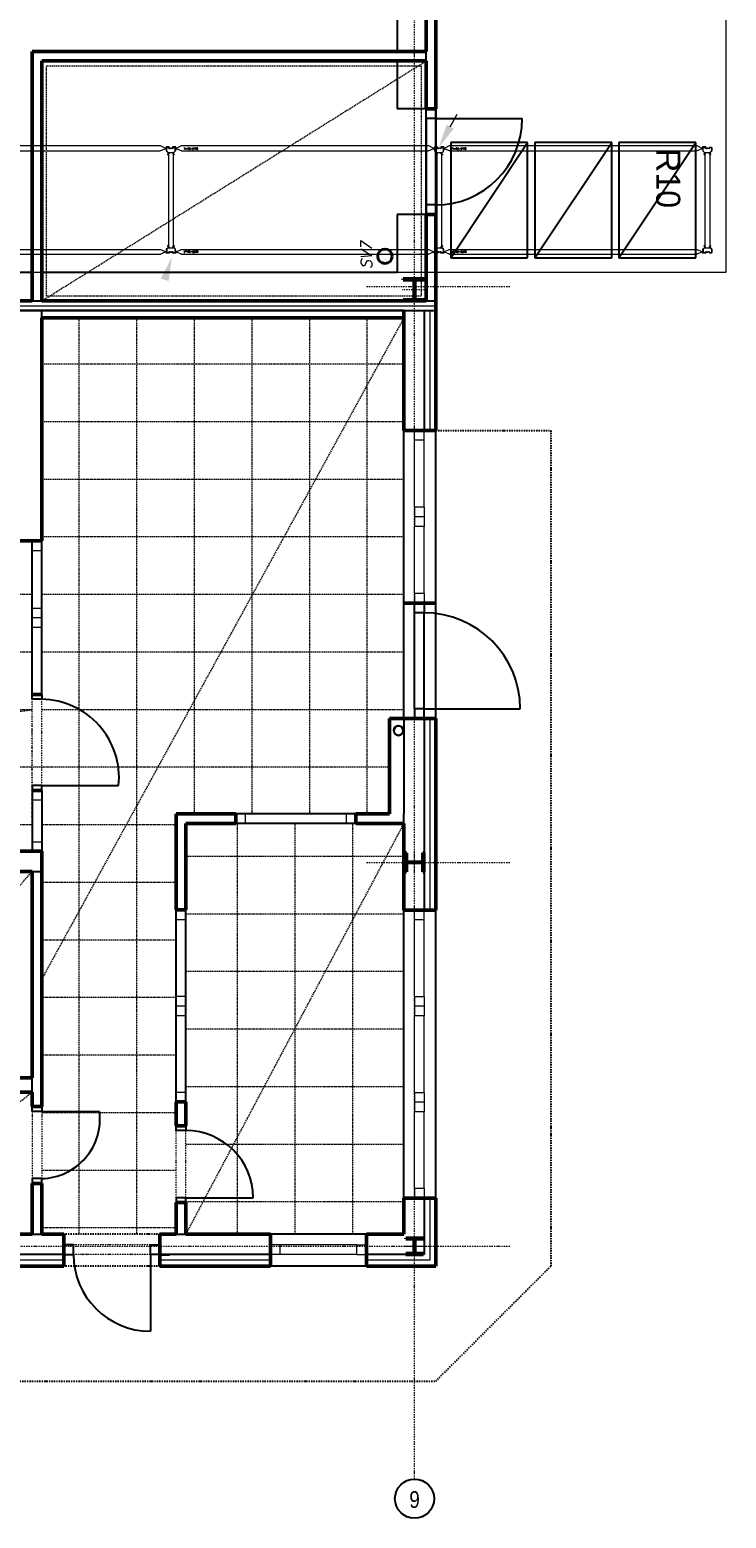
# Model space of a CAD drawing. Header units: millimetres. Extents: x -52574 to 8124, y -11597 to 32980.
# Tile 6 of 7: x 875 to 8124, y -11384 to 4125. Entities that reach past the tile are written whole.
import ezdxf
from ezdxf.enums import TextEntityAlignment as Align

# ---------------------------------------------------------------- set-up
doc = ezdxf.new("R2010")
doc.units = ezdxf.units.MM
for name, pattern in [('DASHDOT', [25.4, 12.7, -6.35, 0, -6.35]), ('DASHED', [19.05, 12.7, -6.35]), ('DGN Style 2', [56.260671, 33.756403, -22.504268]), ('DIVIDE', [31.75, 12.7, -6.35, 0, -6.35, 0, -6.35]), ('DOT', [6.35, 0, -6.35]), ('SPOJITÁ', [0])]:
    doc.linetypes.add(name, pattern=pattern)
for name, color, linetype, lineweight in [('CKDVERE_', 7, 'Continuous', 25), ('CKDVERE_NADROVINOU', 1, 'DASHDOT', 18), ('CKDVERE_PRAH', 7, 'Continuous', 25), ('CKDVERE_ZARUBNE_RAM', 5, 'Continuous', 25), ('CKIZOLACE', 1, 'Continuous', 18), ('CKOKNA', 1, 'Continuous', 18), ('CKRASTR', 7, 'DASHDOT', 15), ('CKRASTR_POPIS', 3, 'Continuous', 25), ('CKSKLADBA_POPIS', 3, 'Continuous', 25), ('CKSTENY_NADROVINOU', 7, 'DASHDOT', 25), ('CKSTENY_PODROVINOU', 7, 'Continuous', 25), ('CKSTENY_REZ', 6, 'Continuous', 50), ('CKTEXTY_MALE', 3, 'Continuous', 18), ('CSPROFILY_OSY', 1, 'DASHDOT', 18), ('CSPROFILY_REZY', 4, 'Continuous', 50), ('podhledy', 7, 'Continuous', 20), ('pohledy', 7, 'Continuous', 25), ('R-IF_nosniky-silna', 240, 'Continuous', 0), ('ZTI-DEŠŤOVÁ-KANALIZACE', 210, 'KANALIZACE', 40), ('ZTI-SPLAŠKOVÁ KANALIZACE', 80, 'Continuous', 30)]:
    doc.layers.add(name, color=color, linetype=linetype, lineweight=lineweight)
doc.layers.add('CKDVERE_DORAZ', color=7, linetype='DOT', lineweight=25, plot=False)
for name, color, linetype in [('TECH-KOTY', 7, 'Continuous'), ('TECH-PALETY', 8, 'Continuous'), ('TECH-STOJNY', 5, 'Continuous')]:
    doc.layers.add(name, color=color, linetype=linetype)
doc.styles.add('_TCW_TXTSTY_E', font='SIMPLEX.SHX', dxfattribs={"height": 17.560974})
doc.styles.add('Arial', font='arial.ttf', dxfattribs={"width": 0.8})
doc.styles.add('KURZIVA', font='italic__.ttf')
doc.styles.get("Standard").update_dxf_attribs({"font": 'arial.ttf'})
doc.linetypes.add('IZOLACE_POLYSTYREN_EXPANDOVANY', pattern='A,1,[224,CADKON.SHX,S=0.01,R=0,X=-0.5,Y=-1.74],-2', length=3)
doc.linetypes.add('IZOLACE_POLYSTYREN_PENOVY', pattern='A,0.001,[228,CADKON.SHX,S=0.1,R=0,X=0,Y=0],-2', length=2.001)
doc.linetypes.add('KANALIZACE', pattern='A,30,-3.5,["C",Standard,S=2.54,R=0,X=-3.81,Y=-1.27],-0.001', length=33.501)

# ---------------------------------------------------------------- blocks, each defined once
blk = doc.blocks.new('CK_S_EXT_HEAHEA180')
for p, q in [((-90, 85.5), (90, 85.5)), ((-90, 85.5), (-90, 76)), ((-90, 76), (-18, 76)), ((-3, -61), (-3, 61)), ((3, -61), (3, 61)), ((90, 76), (18, 76)), ((90, 85.5), (90, 76)), ((-90, -85.5), (-90, -76)), ((-90, -76), (-18, -76)), ((-90, -85.5), (90, -85.5)), ((90, -76), (18, -76)), ((90, -85.5), (90, -76))]:
    blk.add_line(p, q)
for centre, start, end in [((-18, 61), 0, 90), ((18, 61), 90, 180), ((-18, -61), 270, 0), ((18, -61), 180, 270)]:
    blk.add_arc(centre, 15, start, end)
blk = doc.blocks.new('A$C2294005E')
at = {"layer": 'R-IF_nosniky-silna', "linetype": 'Continuous'}
for p, q in [((34, 39), (0, 39)), ((0, 39), (0, 25)), ((0, 25), (4, 25)), ((4, 25), (4, 35)), ((4, 35), (30, 35)), ((30, 35), (30, 21)), ((30, 21), (34, 21)), ((34, 25), (34, 39)), ((36, 25), (34, 25)), ((34, 25), (34, 25)), ((34, 21), (36, 21)), ((38, 25), (36, 25)), ((36, 21), (38, 21)), ((40, 26), (38, 25)), ((38, 21), (40, 20)), ((42, 26), (40, 26)), ((40, 20), (42, 20)), ((44, 26), (42, 26)), ((42, 20), (44, 20)), ((90, 49), (44, 26)), ((44, 20), (90, 1)), ((92, 49), (90, 49)), ((90, 1), (92, 1)), ((94, 49), (92, 49)), ((92, 1), (94, 1)), ((95, 50), (94, 49)), ((94, 1), (95, 0)), ((97, 50), (95, 50)), ((95, 0), (97, 0)), ((99, 50), (97, 50)), ((97, 0), (99, 0)), ((2660, 50), (99, 50)), ((99, 0), (2660, 0)), ((2662, 50), (2660, 50)), ((2660, 0), (2662, 0)), ((2664, 50), (2662, 50)), ((2662, 0), (2664, 0)), ((2666, 49), (2664, 50)), ((2664, 0), (2666, 1)), ((2667, 49), (2666, 49)), ((2666, 1), (2667, 1)), ((2669, 49), (2667, 49)), ((2667, 1), (2669, 1)), ((2715, 26), (2669, 49)), ((2669, 1), (2715, 20)), ((2717, 26), (2715, 26)), ((2715, 20), (2717, 20)), ((2719, 26), (2717, 26)), ((2717, 20), (2719, 20)), ((2721, 25), (2719, 26)), ((2719, 20), (2721, 21)), ((2723, 25), (2721, 25)), ((2721, 21), (2723, 21)), ((2725, 25), (2723, 25)), ((2723, 21), (2725, 21)), ((2726, 25), (2725, 25)), ((2725, 21), (2730, 21)), ((2759, 39), (2726, 39)), ((2726, 39), (2726, 25)), ((2730, 21), (2730, 35)), ((2730, 35), (2755, 35)), ((2755, 35), (2755, 25)), ((2755, 25), (2759, 25)), ((2759, 25), (2759, 39))]:
    blk.add_line(p, q, dxfattribs=at)
at = {"layer": 'R-IF_nosniky-silna', "linetype": 'SPOJITÁ', "style": '_TCW_TXTSTY_E'}
blk.add_text('Txx52-2700', height=17.6, dxfattribs=at).set_placement((119, 31), align=Align.TOP_LEFT)
blk = doc.blocks.new('A$C2FA15031')
at = {"layer": 'TECH-STOJNY', "lineweight": 13}
for p, q in [((0, 1111), (0, 1077)), ((1, 1077), (1, 1111)), ((22, 1115), (4, 1115)), ((4, 1113), (22, 1113)), ((24, 1111), (24, 1107)), ((26, 1107), (26, 1111)), ((32, 1105), (28, 1105)), ((28, 1103), (32, 1103)), ((36, 1105), (32, 1105)), ((32, 1103), (36, 1103)), ((40, 1107), (37, 1105)), ((38, 1104), (41, 1106)), ((50, 1107), (42, 1107)), ((42, 1106), (50, 1106)), ((54, 1104), (51, 1106)), ((52, 1107), (55, 1105)), ((56, 1105), (60, 1105)), ((60, 1103), (56, 1103)), ((60, 1105), (64, 1105)), ((64, 1103), (60, 1103)), ((66, 1107), (66, 1111)), ((68, 1111), (68, 1107)), ((70, 1115), (88, 1115)), ((88, 1113), (70, 1113)), ((91, 1077), (91, 1111)), ((92, 1111), (92, 1077)), ((2792, 1111), (2792, 1077)), ((2794, 1077), (2794, 1111)), ((2814, 1115), (2796, 1115)), ((2796, 1113), (2814, 1113)), ((2817, 1111), (2817, 1107)), ((2818, 1107), (2818, 1111)), ((2825, 1105), (2821, 1105)), ((2821, 1103), (2825, 1103)), ((2828, 1105), (2825, 1105)), ((2825, 1103), (2828, 1103)), ((2832, 1107), (2829, 1105)), ((2830, 1104), (2833, 1106)), ((2842, 1107), (2834, 1107)), ((2834, 1106), (2842, 1106)), ((2846, 1104), (2843, 1106)), ((2844, 1107), (2847, 1105)), ((2848, 1105), (2852, 1105)), ((2852, 1103), (2848, 1103)), ((2852, 1105), (2856, 1105)), ((2856, 1103), (2852, 1103)), ((2858, 1107), (2858, 1111)), ((2860, 1111), (2860, 1107)), ((2862, 1115), (2880, 1115)), ((2880, 1113), (2862, 1113)), ((2883, 1077), (2883, 1111)), ((2884, 1111), (2884, 1077)), ((1, 1074), (19, 1058)), ((20, 1059), (2, 1075)), ((17, 1045), (15, 1044)), ((15, 1043), (18, 1043)), ((19, 1038), (15, 1039)), ((15, 1038), (19, 1037)), ((19, 1037), (19, 1038)), ((20, 1056), (20, 1047)), ((21, 1047), (21, 1056)), ((71, 1047), (71, 1056)), ((72, 1059), (90, 1075)), ((72, 1056), (72, 1047)), ((91, 1074), (73, 1058)), ((73, 1038), (77, 1039)), ((77, 1038), (73, 1037)), ((73, 1037), (73, 1038)), ((77, 1043), (74, 1043)), ((75, 1045), (77, 1044)), ((2793, 1074), (2811, 1058)), ((2812, 1059), (2794, 1075)), ((2809, 1045), (2807, 1044)), ((2807, 1043), (2810, 1043)), ((2811, 1038), (2807, 1039)), ((2807, 1038), (2811, 1037)), ((2811, 1037), (2811, 1038)), ((2812, 1056), (2812, 1047)), ((2813, 1047), (2813, 1056)), ((2863, 1047), (2863, 1056)), ((2864, 1059), (2882, 1075)), ((2864, 1056), (2864, 1047)), ((2883, 1074), (2865, 1058)), ((2865, 1038), (2869, 1039)), ((2869, 1038), (2865, 1037)), ((2865, 1037), (2865, 1038)), ((2869, 1043), (2866, 1043)), ((2867, 1045), (2869, 1044)), ((0, 19), (0, 53)), ((1, 56), (19, 72)), ((1, 53), (1, 19)), ((20, 71), (2, 55)), ((4, 16), (22, 16)), ((22, 15), (4, 15)), ((15, 92), (19, 93)), ((19, 92), (15, 91)), ((15, 87), (18, 87)), ((17, 85), (15, 86)), ((19, 93), (19, 92)), ((20, 74), (20, 83)), ((21, 83), (21, 74)), ((24, 19), (24, 22)), ((26, 22), (26, 19)), ((28, 26), (32, 26)), ((32, 25), (28, 25)), ((32, 26), (36, 26)), ((36, 25), (32, 25)), ((40, 23), (37, 25)), ((38, 26), (41, 24)), ((42, 24), (50, 24)), ((50, 22), (42, 22)), ((54, 26), (51, 24)), ((52, 23), (55, 25)), ((60, 26), (56, 26)), ((56, 25), (60, 25)), ((64, 26), (60, 26)), ((60, 25), (64, 25)), ((66, 22), (66, 19)), ((68, 19), (68, 22)), ((88, 16), (70, 16)), ((70, 15), (88, 15)), ((71, 83), (71, 74)), ((72, 74), (72, 83)), ((72, 71), (90, 55)), ((77, 92), (73, 93)), ((73, 93), (73, 92)), ((73, 92), (77, 91)), ((91, 56), (73, 72)), ((77, 87), (74, 87)), ((75, 85), (77, 86)), ((91, 53), (91, 19)), ((92, 19), (92, 53)), ((2792, 19), (2792, 53)), ((2793, 56), (2811, 72)), ((2812, 71), (2794, 55)), ((2794, 53), (2794, 19)), ((2796, 16), (2814, 16)), ((2814, 15), (2796, 15)), ((2807, 92), (2811, 93)), ((2811, 92), (2807, 91)), ((2807, 87), (2810, 87)), ((2809, 85), (2807, 86)), ((2811, 93), (2811, 92)), ((2812, 74), (2812, 83)), ((2813, 83), (2813, 74)), ((2817, 19), (2817, 22)), ((2818, 22), (2818, 19)), ((2821, 26), (2825, 26)), ((2825, 25), (2821, 25)), ((2825, 26), (2828, 26)), ((2828, 25), (2825, 25)), ((2832, 23), (2829, 25)), ((2830, 26), (2833, 24)), ((2834, 24), (2842, 24)), ((2842, 22), (2834, 22)), ((2846, 26), (2843, 24)), ((2844, 23), (2847, 25)), ((2852, 26), (2848, 26)), ((2848, 25), (2852, 25)), ((2856, 26), (2852, 26)), ((2852, 25), (2856, 25)), ((2858, 22), (2858, 19)), ((2860, 19), (2860, 22)), ((2880, 16), (2862, 16)), ((2862, 15), (2880, 15)), ((2863, 83), (2863, 74)), ((2864, 74), (2864, 83)), ((2864, 71), (2882, 55)), ((2869, 92), (2865, 93)), ((2865, 93), (2865, 92)), ((2865, 92), (2869, 91)), ((2883, 56), (2865, 72)), ((2869, 87), (2866, 87)), ((2867, 85), (2869, 86)), ((2883, 53), (2883, 19)), ((2884, 19), (2884, 53))]:
    blk.add_line(p, q, dxfattribs=at)
at = {"layer": 'TECH-STOJNY', "linetype": 'Continuous', "lineweight": 0}
for p, q in [((27, 1105), (27, 1104)), ((34, 1105), (34, 1103)), ((58, 1105), (58, 1103)), ((65, 1105), (65, 1104)), ((2819, 1105), (2819, 1104)), ((2826, 1105), (2826, 1103)), ((2850, 1105), (2850, 1103)), ((2857, 1105), (2857, 1104)), ((21, 1062), (71, 1062)), ((21, 1062), (21, 68)), ((71, 1062), (71, 68)), ((2813, 1062), (2863, 1062)), ((2813, 1062), (2813, 68)), ((2863, 1062), (2863, 68)), ((21, 68), (71, 68)), ((34, 25), (34, 26)), ((58, 25), (58, 26)), ((65, 25), (65, 26)), ((2813, 68), (2863, 68)), ((2826, 25), (2826, 26)), ((2850, 25), (2850, 26))]:
    blk.add_line(p, q, dxfattribs=at)
at = {"layer": 'TECH-STOJNY', "linetype": 'DGN Style 2', "lineweight": 0, "flags": 128}
for points in [[(17, 1113), (9, 1113), (9, 1115), (17, 1115)], [(75, 1113), (83, 1113), (83, 1115), (75, 1115)], [(2809, 1113), (2801, 1113), (2801, 1115), (2809, 1115)], [(2867, 1113), (2875, 1113), (2875, 1115), (2867, 1115)], [(1, 41), (0, 41), (0, 30), (1, 30)], [(17, 16), (9, 16), (9, 15), (17, 15)], [(75, 16), (83, 16), (83, 15), (75, 15)], [(91, 41), (92, 41), (92, 30), (91, 30)], [(2794, 41), (2792, 41), (2792, 30), (2794, 30)], [(2809, 16), (2801, 16), (2801, 15), (2809, 15)], [(2867, 16), (2875, 16), (2875, 15), (2867, 15)], [(2883, 41), (2884, 41), (2884, 30), (2883, 30)]]:
    blk.add_lwpolyline(points, close=True, dxfattribs=at)
at = {"layer": 'TECH-STOJNY', "linetype": 'DGN Style 2', "flags": 128}
for points in [[(21, 1047), (20, 1047), (20, 1056), (21, 1056)], [(71, 1047), (72, 1047), (72, 1056), (71, 1056)], [(2813, 1047), (2812, 1047), (2812, 1056), (2813, 1056)], [(2863, 1047), (2864, 1047), (2864, 1056), (2863, 1056)], [(21, 83), (20, 83), (20, 74), (21, 74)], [(71, 83), (72, 83), (72, 74), (71, 74)], [(2813, 83), (2812, 83), (2812, 74), (2813, 74)], [(2863, 83), (2864, 83), (2864, 74), (2863, 74)]]:
    blk.add_lwpolyline(points, close=True, dxfattribs=at)
at = {"layer": 'TECH-STOJNY', "linetype": 'Continuous', "lineweight": 13}
for centre, radius, start, end in [((4, 1111), 4, 90, 180), ((4, 1111), 2.5, 90, 180), ((22, 1111), 4, 0, 90), ((64, 1107), 4, 270, 0), ((64, 1107), 2.5, 270, 0), ((70, 1111), 2.5, 90, 180), ((2796, 1111), 4, 90, 180), ((2796, 1111), 2.5, 90, 180), ((2814, 1111), 4, 0, 90), ((2856, 1107), 4, 270, 0), ((2856, 1107), 2.5, 270, 0), ((2862, 1111), 2.5, 90, 180), ((16, 1056), 3.5, 0, 37.9772), ((76, 1055), 5, 142.0228, 180), ((87, 1077), 3.5, 322.0228, 0), ((87, 1077), 5, 322.0228, 0), ((2808, 1056), 3.5, 0, 37.9772), ((2868, 1055), 5, 142.0228, 180), ((2879, 1077), 3.5, 322.0228, 0), ((2879, 1077), 5, 322.0228, 0), ((4, 19), 4, 180, 270), ((4, 19), 2.5, 180, 270), ((16, 74), 3.5, 322.0228, 0), ((22, 19), 4, 270, 0), ((64, 22), 4, 0, 90), ((64, 22), 2.5, 0, 90), ((70, 19), 2.5, 180, 270), ((76, 75), 5, 180, 217.9772), ((87, 53), 3.5, 0, 37.9772), ((87, 53), 5, 0, 37.9772), ((2796, 19), 4, 180, 270), ((2796, 19), 2.5, 180, 270), ((2808, 74), 3.5, 322.0228, 0), ((2814, 19), 4, 270, 0), ((2856, 22), 4, 0, 90), ((2856, 22), 2.5, 0, 90), ((2862, 19), 2.5, 180, 270), ((2868, 75), 5, 180, 217.9772), ((2879, 53), 3.5, 0, 37.9772), ((2879, 53), 5, 0, 37.9772)]:
    blk.add_arc(centre, radius, start, end, dxfattribs=at)
at = {"layer": 'TECH-STOJNY', "linetype": 'Continuous', "lineweight": 13, "extrusion": (0, 0, -1)}
for centre, radius, start, end in [((-22, 1111), 2.5, 90, 180), ((-28, 1107), 4, 270, 0), ((-28, 1107), 2.5, 270, 0), ((-70, 1111), 4, 0, 90), ((-88, 1111), 4, 90, 180), ((-88, 1111), 2.5, 90, 180), ((-2814, 1111), 2.5, 90, 180), ((-2821, 1107), 4, 270, 0), ((-2821, 1107), 2.5, 270, 0), ((-2862, 1111), 4, 0, 90), ((-2880, 1111), 4, 90, 180), ((-2880, 1111), 2.5, 90, 180), ((-5, 1077), 5, 322.0228, 0), ((-5, 1077), 3.5, 322.0228, 0), ((-16, 1055), 5, 142.0228, 180), ((-76, 1056), 3.5, 0, 37.9772), ((-2797, 1077), 5, 322.0228, 0), ((-2797, 1077), 3.5, 322.0228, 0), ((-2808, 1055), 5, 142.0228, 180), ((-2868, 1056), 3.5, 0, 37.9772), ((-5, 53), 5, 0, 37.9772), ((-5, 53), 3.5, 0, 37.9772), ((-16, 75), 5, 180, 217.9772), ((-22, 19), 2.5, 180, 270), ((-28, 22), 4, 0, 90), ((-28, 22), 2.5, 0, 90), ((-70, 19), 4, 270, 0), ((-76, 74), 3.5, 322.0228, 0), ((-88, 19), 4, 180, 270), ((-88, 19), 2.5, 180, 270), ((-2797, 53), 5, 0, 37.9772), ((-2797, 53), 3.5, 0, 37.9772), ((-2808, 75), 5, 180, 217.9772), ((-2814, 19), 2.5, 180, 270), ((-2821, 22), 4, 0, 90), ((-2821, 22), 2.5, 0, 90), ((-2862, 19), 4, 270, 0), ((-2868, 74), 3.5, 322.0228, 0), ((-2880, 19), 4, 180, 270), ((-2880, 19), 2.5, 180, 270)]:
    blk.add_arc(centre, radius, start, end, dxfattribs=at)
at = {"layer": 'TECH-STOJNY', "lineweight": 13, "extrusion": (0, 0, -1)}
for centre, radius, start, end in [((-36, 1107), 2.25, 240, 270), ((-42, 1104), 2.25, 60, 90), ((-50, 1104), 3.75, 90, 120), ((-56, 1107), 3.75, 270, 300), ((-2828, 1107), 2.25, 240, 270), ((-2834, 1104), 2.25, 60, 90), ((-2842, 1104), 3.75, 90, 120), ((-2848, 1107), 3.75, 270, 300), ((-15, 1041), 1.98, 268.9676, 92.1963), ((-17, 1047), 2.5, 180, 262.9908), ((-75, 1047), 4, 277.8452, 0), ((-77, 1041), 3.48, 91.0523, 268.9355), ((-2807, 1041), 1.98, 268.9676, 92.1963), ((-2809, 1047), 2.5, 180, 262.9908), ((-2867, 1047), 4, 277.8452, 0), ((-2869, 1041), 3.48, 91.0523, 268.9355), ((-15, 89), 1.98, 267.8037, 91.0324), ((-17, 83), 2.5, 97.0092, 180), ((-36, 23), 2.25, 90, 120), ((-42, 26), 2.25, 270, 300), ((-50, 26), 3.75, 240, 270), ((-56, 23), 3.75, 60, 90), ((-75, 83), 4, 0, 82.1548), ((-77, 89), 3.48, 91.0645, 268.9477), ((-2807, 89), 1.98, 267.8037, 91.0324), ((-2809, 83), 2.5, 97.0092, 180), ((-2828, 23), 2.25, 90, 120), ((-2834, 26), 2.25, 270, 300), ((-2842, 26), 3.75, 240, 270), ((-2848, 23), 3.75, 60, 90), ((-2867, 83), 4, 0, 82.1548), ((-2869, 89), 3.48, 91.0645, 268.9477)]:
    blk.add_arc(centre, radius, start, end, dxfattribs=at)
at = {"layer": 'TECH-STOJNY', "lineweight": 13}
for centre, radius, start, end in [((36, 1107), 3.75, 270, 300), ((42, 1104), 3.75, 90, 120), ((50, 1104), 2.25, 60, 90), ((56, 1107), 2.25, 240, 270), ((2828, 1107), 3.75, 270, 300), ((2834, 1104), 3.75, 90, 120), ((2842, 1104), 2.25, 60, 90), ((2848, 1107), 2.25, 240, 270), ((15, 1041), 3.48, 91.0523, 268.9355), ((17, 1047), 4, 277.8452, 0), ((75, 1047), 2.5, 180, 262.9908), ((77, 1041), 1.98, 268.9676, 92.1963), ((2807, 1041), 3.48, 91.0523, 268.9355), ((2809, 1047), 4, 277.8452, 0), ((2867, 1047), 2.5, 180, 262.9908), ((2869, 1041), 1.98, 268.9676, 92.1963), ((15, 89), 3.48, 91.0645, 268.9477), ((17, 83), 4, 0, 82.1548), ((36, 23), 3.75, 60, 90), ((42, 26), 3.75, 240, 270), ((50, 26), 2.25, 270, 300), ((56, 23), 2.25, 90, 120), ((75, 83), 2.5, 97.0092, 180), ((77, 89), 1.98, 267.8037, 91.0324), ((2807, 89), 3.48, 91.0645, 268.9477), ((2809, 83), 4, 0, 82.1548), ((2828, 23), 3.75, 60, 90), ((2834, 26), 3.75, 240, 270), ((2842, 26), 2.25, 270, 300), ((2848, 23), 2.25, 90, 120), ((2867, 83), 2.5, 97.0092, 180), ((2869, 89), 1.98, 267.8037, 91.0324)]:
    blk.add_arc(centre, radius, start, end, dxfattribs=at)
at = {"color": 7, "linetype": 'DGN Style 2', "lineweight": 0}
blk.add_blockref('A$C2294005E', (62, 1080), dxfattribs=at)
at = {"color": 7, "linetype": 'DGN Style 2', "lineweight": 0, "xscale": -1, "rotation": 180}
blk.add_blockref('A$C2294005E', (62, 50), dxfattribs=at)
blk = doc.blocks.new('CK_S_EXT_HEAHEA200')
for p, q in [((-100, 95), (100, 95)), ((-100, 95), (-100, 85)), ((-100, 85), (-21.25, 85)), ((-3.25, -67), (-3.25, 67)), ((3.25, -67), (3.25, 67)), ((100, 85), (21.25, 85)), ((100, 95), (100, 85)), ((-100, -95), (-100, -85)), ((-100, -85), (-21.25, -85)), ((-100, -95), (100, -95)), ((100, -85), (21.25, -85)), ((100, -95), (100, -85))]:
    blk.add_line(p, q)
for centre, start, end in [((-21.25, 67), 0, 90), ((21.25, 67), 90, 180), ((-21.25, -67), 270, 0), ((21.25, -67), 180, 270)]:
    blk.add_arc(centre, 18, start, end)
blk = doc.blocks.new('CK_S_EXT_HEAHEA240')
for p, q in [((-120, 115), (120, 115)), ((-120, 115), (-120, 103)), ((-120, 103), (-24.75, 103)), ((-3.75, -82), (-3.75, 82)), ((3.75, -82), (3.75, 82)), ((120, 103), (24.75, 103)), ((120, 115), (120, 103)), ((-120, -115), (-120, -103)), ((-120, -103), (-24.75, -103)), ((-120, -115), (120, -115)), ((120, -103), (24.75, -103)), ((120, -115), (120, -103))]:
    blk.add_line(p, q)
for centre, start, end in [((-24.75, 82), 0, 90), ((24.75, 82), 90, 180), ((-24.75, -82), 270, 0), ((24.75, -82), 180, 270)]:
    blk.add_arc(centre, 21, start, end)
blk = doc.blocks.new('podhled 1NP')
at = {"layer": 'podhledy', "color": 211, "linetype": 'DASHED', "true_color": 0xff85ff}
for p, q in [((1000, 1300), (5000, 3800)), ((4770, 1125), (1000, -5765)), ((1385, 1125), (1385, -8426)), ((1985, 1125), (1985, -8426)), ((2585, 1125), (2585, -4045)), ((3185, 1125), (3185, -4045)), ((3785, 1125), (3785, -4045)), ((4385, 1125), (4385, -4045)), ((4770, 640), (1000, 640)), ((4770, 40), (1000, 40)), ((4770, -560), (1000, -560)), ((4770, -1160), (1000, -1160)), ((900, -1760), (-1240, -1760)), ((4770, -1760), (1000, -1760)), ((900, -2360), (-1240, -2360)), ((4770, -2360), (1000, -2360)), ((-11510, -4545), (900, -2960)), ((900, -2960), (-1240, -2960)), ((4770, -2960), (1000, -2960)), ((900, -3560), (-11510, -3560)), ((1000, -3560), (900, -3560)), ((4620, -3560), (1000, -3560)), ((900, -4160), (-11510, -4160)), ((2400, -4160), (1000, -4160)), ((2500, -8426), (4770, -4145)), ((3035, -4145), (3035, -8426)), ((3635, -4145), (3635, -8426)), ((4235, -4145), (4235, -8426)), ((2500, -4485), (4770, -4485)), ((-1000, -6795), (900, -4645)), ((2400, -4760), (1000, -4760)), ((2500, -5085), (4770, -5085)), ((2400, -5360), (1000, -5360)), ((2500, -5685), (4770, -5685)), ((2400, -5960), (1000, -5960)), ((2500, -6285), (4770, -6285)), ((2400, -6560), (1000, -6560)), ((-1000, -8426), (900, -6945)), ((2500, -6885), (4770, -6885)), ((2400, -7160), (1000, -7160)), ((2500, -7485), (4770, -7485)), ((2400, -7760), (1000, -7760)), ((2500, -8085), (4770, -8085)), ((2400, -8360), (1000, -8360))]:
    blk.add_line(p, q, dxfattribs=at)
blk.add_lwpolyline([(1050, 3750), (4950, 3750), (4950, 1350), (1050, 1350)], close=True, dxfattribs=at)

msp = doc.modelspace()

# ---------------------------------------------------------------- linework, layer by layer
at = {"color": 7, "linetype": 'Continuous', "lineweight": 0}
for p, q in [((8124, 1600), (8124, 23300)), ((-36940, 1600), (8124, 1600))]:
    msp.add_line(p, q, dxfattribs=at)
at = {"layer": 'CKDVERE_', "color": 7}
for p, q in [((5100, 3200), (6000, 3200)), ((4980, -2950), (5980, -2950)), ((1000, -3750), (1800, -3750)), ((1000, -7145), (1600, -7145)), ((2500, -8045), (3200, -8045)), ((2130, -8636), (2130, -9436))]:
    msp.add_line(p, q, dxfattribs=at)
for centre, radius, start, end in [((5100, 3200), 900, 270, 0), ((4980, -2950), 1000, 0, 90), ((985, -3669), 819, 354.3438, 88.9233), ((984, -7224), 621, 271.4433, 7.3541), ((2500, -8045), 700, 0, 90), ((2130, -8636), 800, 180, 270)]:
    msp.add_arc(centre, radius, start, end, dxfattribs=at)
at = {"layer": 'CKDVERE_DORAZ', "color": 7}
for p, q in [((5100, 3300), (5100, 2200)), ((4980, -3050), (4980, -1850)), ((900, -4100), (900, -2900)), ((900, -7095), (900, -7895)), ((2500, -7895), (2500, -7095)), ((2180, -8636), (1280, -8636))]:
    msp.add_line(p, q, dxfattribs=at)
at = {"layer": 'CKDVERE_NADROVINOU', "color": 7}
for p, q in [((900, -3750), (900, -2850)), ((1000, -3750), (1000, -2850)), ((900, -7145), (900, -7845)), ((1000, -7145), (1000, -7845)), ((2400, -8045), (2400, -7345)), ((2500, -8045), (2500, -7345)), ((2130, -8536), (1330, -8536)), ((2130, -8636), (1330, -8636))]:
    msp.add_line(p, q, dxfattribs=at)
at = {"layer": 'CKDVERE_PRAH', "color": 7}
for p, q in [((5000, 3200), (5000, 2300)), ((5100, 3200), (5100, 2300)), ((4880, -2950), (4880, -1950)), ((4980, -2950), (4980, -1950))]:
    msp.add_line(p, q, dxfattribs=at)
at = {"layer": 'CKDVERE_ZARUBNE_RAM', "color": 7}
for p, q in [((5000, 3200), (5000, 3300)), ((5000, 3300), (5100, 3300)), ((5100, 3300), (5100, 3200)), ((5100, 3200), (5000, 3200)), ((5000, 2300), (5000, 2200)), ((5100, 2300), (5000, 2300)), ((5000, 2200), (5100, 2200)), ((5100, 2200), (5100, 2300)), ((4880, -1950), (4880, -1850)), ((4880, -1850), (4980, -1850)), ((4980, -1850), (4980, -1950)), ((4980, -1950), (4880, -1950)), ((900, -2850), (900, -2800)), ((900, -2800), (1000, -2800)), ((1000, -2850), (900, -2850)), ((1000, -2800), (1000, -2850)), ((4980, -2950), (4880, -2950)), ((4880, -2950), (4880, -3050)), ((4880, -3050), (4980, -3050)), ((4980, -3050), (4980, -2950)), ((1000, -3750), (900, -3750)), ((900, -3750), (900, -3800)), ((900, -3800), (1000, -3800)), ((1000, -3800), (1000, -3750)), ((900, -7145), (900, -7095)), ((900, -7095), (1000, -7095)), ((1000, -7095), (1000, -7145)), ((1000, -7145), (900, -7145)), ((2400, -7345), (2400, -7295)), ((2400, -7295), (2500, -7295)), ((2500, -7345), (2400, -7345)), ((2500, -7295), (2500, -7345)), ((1000, -7845), (900, -7845)), ((900, -7845), (900, -7895)), ((900, -7895), (1000, -7895)), ((1000, -7895), (1000, -7845)), ((2500, -8045), (2400, -8045)), ((2400, -8045), (2400, -8095)), ((2500, -8095), (2500, -8045)), ((2400, -8095), (2500, -8095)), ((1330, -8536), (1230, -8536)), ((1230, -8536), (1230, -8636)), ((1230, -8636), (1330, -8636)), ((1330, -8636), (1330, -8536)), ((2130, -8536), (2230, -8536)), ((2130, -8636), (2130, -8536)), ((2230, -8636), (2130, -8636)), ((2230, -8536), (2230, -8636))]:
    msp.add_line(p, q, dxfattribs=at)
at = {"layer": 'CKIZOLACE', "color": 7, "linetype": 'IZOLACE_POLYSTYREN_PENOVY', "ltscale": 5}
msp.add_lwpolyline([(775, 1250), (5100, 1250)], dxfattribs=at)
at = {"layer": 'CKIZOLACE', "color": 7, "linetype": 'IZOLACE_POLYSTYREN_EXPANDOVANY', "ltscale": 3}
for points in [[(5040, 1200), (5040, -50)], [(5040, -3050), (5040, -5050)], [(5040, -8050), (5040, -8696), (4380, -8696)], [(1230, -8696), (-1620, -8696)], [(3380, -8696), (2230, -8696)]]:
    msp.add_lwpolyline(points, dxfattribs=at)
at = {"layer": 'CKOKNA', "color": 7}
for p, q in [((4880, -150), (4880, -50)), ((4980, -50), (4880, -50)), ((4880, -850), (4880, -150)), ((4980, -150), (4880, -150)), ((4980, -150), (4980, -50)), ((4980, -850), (4980, -150)), ((4980, -850), (4880, -850)), ((4880, -850), (4880, -950)), ((4980, -850), (4980, -950)), ((4980, -950), (4880, -950)), ((4880, -950), (4880, -1050)), ((4880, -1750), (4880, -1050)), ((4980, -1050), (4880, -1050)), ((4980, -950), (4980, -1050)), ((4980, -1750), (4980, -1050)), ((900, -1300), (900, -1200)), ((900, -1200), (1000, -1200)), ((1000, -1300), (1000, -1200)), ((900, -1900), (900, -1300)), ((900, -1300), (1000, -1300)), ((1000, -1900), (1000, -1300)), ((4980, -1750), (4880, -1750)), ((4880, -1750), (4880, -1850)), ((4980, -1750), (4980, -1850)), ((900, -1900), (1000, -1900)), ((900, -1900), (900, -2000)), ((900, -2000), (1000, -2000)), ((900, -2000), (900, -2100)), ((1000, -1900), (1000, -2000)), ((1000, -2000), (1000, -2100)), ((900, -2700), (900, -2100)), ((900, -2100), (1000, -2100)), ((1000, -2700), (1000, -2100)), ((900, -2700), (900, -2800)), ((1000, -2700), (1000, -2800)), ((900, -2800), (1000, -2800)), ((900, -3900), (900, -3800)), ((900, -3800), (1000, -3800)), ((1000, -3900), (1000, -3800)), ((900, -3900), (900, -4335)), ((900, -3900), (1000, -3900)), ((1000, -3900), (1000, -4335)), ((3120, -4045), (3020, -4045)), ((3020, -4145), (3020, -4045)), ((3120, -4145), (3020, -4145)), ((4170, -4045), (3120, -4045)), ((3120, -4145), (3120, -4045)), ((4170, -4145), (3120, -4145)), ((4170, -4045), (4270, -4045)), ((4170, -4145), (4170, -4045)), ((4170, -4145), (4270, -4145)), ((4270, -4145), (4270, -4045)), ((900, -4335), (1000, -4335)), ((900, -4335), (900, -4435)), ((1000, -4335), (1000, -4435)), ((900, -4435), (1000, -4435)), ((2400, -5145), (2400, -5045)), ((2400, -5045), (2500, -5045)), ((2500, -5145), (2500, -5045)), ((4880, -5150), (4880, -5050)), ((4980, -5050), (4880, -5050)), ((4980, -5150), (4980, -5050)), ((2400, -5945), (2400, -5145)), ((2400, -5145), (2500, -5145)), ((2500, -5945), (2500, -5145)), ((4880, -5950), (4880, -5150)), ((4980, -5150), (4880, -5150)), ((4980, -5950), (4980, -5150)), ((2400, -5945), (2500, -5945)), ((2400, -5945), (2400, -6045)), ((2400, -6045), (2500, -6045)), ((2400, -6045), (2400, -6145)), ((2500, -5945), (2500, -6045)), ((2500, -6045), (2500, -6145)), ((4980, -5950), (4880, -5950)), ((4880, -5950), (4880, -6050)), ((4980, -5950), (4980, -6050)), ((2400, -6945), (2400, -6145)), ((2400, -6145), (2500, -6145)), ((2500, -6945), (2500, -6145)), ((4980, -6050), (4880, -6050)), ((4880, -6050), (4880, -6150)), ((4880, -6950), (4880, -6150)), ((4980, -6150), (4880, -6150)), ((4980, -6050), (4980, -6150)), ((4980, -6950), (4980, -6150)), ((2400, -6945), (2500, -6945)), ((2400, -6945), (2400, -7045)), ((2500, -6945), (2500, -7045)), ((4980, -6950), (4880, -6950)), ((4880, -6950), (4880, -7050)), ((4980, -6950), (4980, -7050)), ((2400, -7045), (2500, -7045)), ((4980, -7050), (4880, -7050)), ((4880, -7050), (4880, -7150)), ((4980, -7050), (4980, -7150)), ((4880, -7950), (4880, -7150)), ((4980, -7150), (4880, -7150)), ((4980, -7950), (4980, -7150)), ((4980, -7950), (4880, -7950)), ((4880, -7950), (4880, -8050)), ((4980, -8050), (4880, -8050)), ((4980, -7950), (4980, -8050)), ((3480, -8536), (3380, -8536)), ((3380, -8636), (3380, -8536)), ((3480, -8636), (3380, -8636)), ((4280, -8536), (3480, -8536)), ((3480, -8636), (3480, -8536)), ((4280, -8636), (3480, -8636)), ((4280, -8636), (4280, -8536)), ((4280, -8536), (4380, -8536)), ((4280, -8636), (4380, -8636)), ((4380, -8636), (4380, -8536))]:
    msp.add_line(p, q, dxfattribs=at)
at = {"layer": 'CKRASTR', "color": 7}
for p, q in [((4880, -10976), (4880, 24450)), ((4380, 1450), (5880, 1450)), ((4380, -4550), (5880, -4550)), ((-15738, -8550), (5880, -8550))]:
    msp.add_line(p, q, dxfattribs=at)
at = {"layer": 'CKRASTR_POPIS', "color": 7}
msp.add_circle((4880, -11180), 204, dxfattribs=at)
at = {"layer": 'CKSKLADBA_POPIS', "color": 7}
msp.add_line((2230, -8640), (2330, -8640), dxfattribs=at)
at = {"layer": 'CKSTENY_NADROVINOU', "color": 7}
for p, q in [((5100, -50), (6300, -50)), ((6300, -50), (6300, -8756)), ((2230, -8426), (1230, -8426)), ((2230, -8756), (1230, -8756)), ((5100, -9956), (6300, -8756)), ((30, -9956), (5100, -9956))]:
    msp.add_line(p, q, dxfattribs=at)
at = {"layer": 'CKSTENY_PODROVINOU', "color": 7}
for p, q in [((4700, 23300), (4700, 3900)), ((5000, 3800), (5000, 3900)), ((4700, 3800), (4700, 3300)), ((5000, 3300), (4700, 3300)), ((5000, 2200), (5000, 3300)), ((5100, 2200), (5100, 3300)), ((4700, 2200), (4700, 1600)), ((5000, 2200), (4700, 2200)), ((775, 1600), (900, 1600)), ((1000, 1600), (4700, 1600)), ((775, 1300), (5100, 1300)), ((5100, 1300), (5100, 1200)), ((775, 1200), (5100, 1200)), ((900, 1200), (775, 1200)), ((4770, 1200), (900, 1200)), ((1000, 1125), (1000, 1200)), ((4770, 1200), (5100, 1200)), ((4980, 1200), (4980, -50)), ((4980, 1200), (5100, 1200)), ((4770, -1850), (4770, -50)), ((4980, -50), (5100, -50)), ((5100, -1850), (5100, -50)), ((900, -2800), (900, -1200)), ((900, -1200), (1000, -1200)), ((1000, -2800), (1000, -1200)), ((4770, -3050), (4770, -1850)), ((5100, -3050), (5100, -1850)), ((4770, -3050), (4770, -4045)), ((4980, -3050), (4980, -5050)), ((4980, -3050), (5100, -3050)), ((900, -3800), (900, -4435)), ((1000, -3800), (1000, -4435)), ((4270, -4045), (3020, -4045)), ((4270, -4145), (3020, -4145)), ((4770, -4145), (4770, -4045)), ((900, -4435), (1000, -4435)), ((900, -4645), (1000, -4645)), ((2400, -7045), (2400, -5045)), ((2500, -7045), (2500, -5045)), ((4770, -8050), (4770, -5050)), ((4980, -5050), (5100, -5050)), ((5100, -8050), (5100, -5050)), ((900, -6945), (900, -6795)), ((4980, -8050), (4980, -8636)), ((4980, -8050), (5100, -8050)), ((900, -8426), (1000, -8426)), ((2400, -8426), (2500, -8426)), ((4380, -8426), (3380, -8426)), ((1230, -8636), (-1620, -8636)), ((1230, -8636), (1230, -8756)), ((3380, -8636), (2230, -8636)), ((2230, -8636), (2230, -8756)), ((3380, -8636), (3380, -8756)), ((4380, -8636), (4380, -8756)), ((4980, -8636), (4380, -8636)), ((4380, -8756), (3380, -8756))]:
    msp.add_line(p, q, dxfattribs=at)
at = {"layer": 'CKSTENY_PODROVINOU', "color": 7, "linetype": 'Continuous'}
msp.add_line((900, 1300), (1000, 1300), dxfattribs=at)
at = {"layer": 'CKSTENY_REZ', "color": 7}
for p, q in [((5000, 3900), (5000, 23600)), ((5100, 3300), (5100, 23700)), ((900, 1300), (900, 3900)), ((900, 3900), (5000, 3900)), ((1000, 1300), (1000, 3800)), ((1000, 3800), (5000, 3800)), ((5000, 3300), (5000, 3800)), ((5100, 3300), (5000, 3300)), ((5000, 1300), (5000, 2200)), ((5100, 2200), (5000, 2200)), ((5100, 1200), (5100, 2200)), ((775, 1300), (900, 1300)), ((1000, 1300), (5000, 1300)), ((1000, 1125), (4770, 1125)), ((1000, -1200), (1000, 1125)), ((4770, 1200), (4770, -50)), ((4770, 1200), (4770, 1125)), ((5100, 1200), (5100, -50)), ((5100, -50), (4770, -50)), ((1000, -1200), (775, -1200)), ((900, -1200), (1000, -1200)), ((5100, -1850), (4770, -1850)), ((5100, -1850), (4770, -1850)), ((900, -2800), (1000, -2800)), ((900, -2800), (1000, -2800)), ((4770, -3050), (4620, -3050)), ((4620, -3050), (4620, -4045)), ((5100, -3050), (4770, -3050)), ((5100, -3050), (5100, -5050)), ((900, -3800), (1000, -3800)), ((900, -3800), (1000, -3800)), ((2400, -4045), (2400, -5045)), ((3020, -4045), (2400, -4045)), ((2500, -4145), (2500, -5045)), ((3020, -4145), (2500, -4145)), ((3020, -4145), (3020, -4045)), ((4270, -4145), (4270, -4045)), ((4620, -4045), (4270, -4045)), ((4770, -4145), (4270, -4145)), ((4770, -4145), (4770, -5050)), ((700, -4435), (900, -4435)), ((900, -4435), (1000, -4435)), ((1000, -4435), (1000, -7095)), ((700, -4645), (900, -4645)), ((900, -4645), (900, -6795)), ((2400, -5045), (2500, -5045)), ((5100, -5050), (4770, -5050)), ((-1000, -6795), (900, -6795)), ((-1000, -6945), (900, -6945)), ((900, -6945), (900, -7095)), ((900, -7095), (1000, -7095)), ((2400, -7045), (2400, -7295)), ((2400, -7045), (2500, -7045)), ((2500, -7045), (2500, -7295)), ((2400, -7295), (2500, -7295)), ((900, -7895), (1000, -7895)), ((900, -7895), (900, -8426)), ((1000, -7895), (1000, -8426)), ((4770, -8050), (4770, -8426)), ((5100, -8050), (4770, -8050)), ((5100, -8050), (5100, -8756)), ((2400, -8095), (2500, -8095)), ((2400, -8095), (2400, -8426)), ((2500, -8095), (2500, -8426)), ((900, -8426), (-1000, -8426)), ((1230, -8426), (1000, -8426)), ((1230, -8756), (1230, -8426)), ((2230, -8756), (2230, -8426)), ((2400, -8426), (2230, -8426)), ((3380, -8426), (2500, -8426)), ((3380, -8756), (3380, -8426)), ((4380, -8756), (4380, -8426)), ((4770, -8426), (4380, -8426)), ((1230, -8756), (-1620, -8756)), ((3380, -8756), (2230, -8756)), ((5100, -8756), (4380, -8756))]:
    msp.add_line(p, q, dxfattribs=at)
at = {"layer": 'CSPROFILY_OSY', "color": 7}
for p, q in [((5010, 1415), (4750, 1415)), ((4880, 1540), (4880, 1290)), ((4880, -4660), (4880, -4440)), ((4985, -4550), (4775, -4550)), ((4880, -8646), (4880, -8454)), ((4780, -8550), (4980, -8550))]:
    msp.add_line(p, q, dxfattribs=at)
at = {"layer": 'pohledy', "color": 7}
msp.add_line((5000, 1300), (5100, 1300), dxfattribs=at)
at = {"layer": 'TECH-KOTY', "color": 7, "linetype": 'Continuous', "lineweight": 0}
msp.add_line((5252, 3114), (5325, 3245), dxfattribs=at)
for points in [[(5215, 3135), (5288, 3094), (5130, 2896)], [(2320, 1507), (2240, 1532), (2354, 1758)]]:
    msp.add_solid(points, dxfattribs=at)
at = {"layer": 'TECH-PALETY', "color": 7}
for p, q in [((5257, 1750), (6057, 2950)), ((5257, 2950), (5257, 1750)), ((6057, 2950), (5257, 2950)), ((6057, 1750), (6057, 2950)), ((6132, 1750), (6932, 2950)), ((6132, 2950), (6132, 1750)), ((6932, 2950), (6132, 2950)), ((6932, 1750), (6932, 2950)), ((7007, 1750), (7807, 2950)), ((7807, 2950), (7007, 2950)), ((7007, 2950), (7007, 1750)), ((7807, 1750), (7807, 2950)), ((5257, 1750), (6057, 1750)), ((6132, 1750), (6932, 1750)), ((7007, 1750), (7807, 1750))]:
    msp.add_line(p, q, dxfattribs=at)
at = {"layer": 'ZTI-DEŠŤOVÁ-KANALIZACE', "color": 7}
msp.add_circle((4572, 1765), 75, dxfattribs=at)
at = {"layer": 'ZTI-SPLAŠKOVÁ KANALIZACE', "color": 7}
msp.add_circle((4713, -3177), 50, dxfattribs=at)

# ---------------------------------------------------------------- block references
at = {"color": 7, "linetype": 'DGN Style 2', "lineweight": 0}
for p in [(-494, 1785), (2298, 1785), (5090, 1785)]:
    msp.add_blockref('A$C2FA15031', p, dxfattribs=at)
at = {"layer": 'CSPROFILY_REZY', "color": 7}
for name, p, rotation in [('CK_S_EXT_HEAHEA240', (4880, 1415), 180), ('CK_S_EXT_HEAHEA200', (4880, -4550), 90)]:
    msp.add_blockref(name, p, dxfattribs=dict(at, rotation=rotation))
msp.add_blockref('CK_S_EXT_HEAHEA180', (4880, -8550), dxfattribs=at)
at = {"layer": 'podhledy', "linetype": 'DIVIDE'}
msp.add_blockref('podhled 1NP', (0, 0), dxfattribs=at)

# ---------------------------------------------------------------- texts
at = {"layer": 'CKRASTR_POPIS', "color": 7, "style": 'Arial', "width": 0.8}
msp.add_text('9', height=175, dxfattribs=at).set_placement((4880, -11189), align=Align.MIDDLE)
at = {"layer": 'CKTEXTY_MALE', "color": 7, "style": 'KURZIVA'}
msp.add_text('SV7', height=115, rotation=90, dxfattribs=at).set_placement((4436, 1629))
at = {"layer": 'TECH-KOTY', "color": 7, "linetype": 'Continuous', "lineweight": 0, "insert": (7519, 2579), "char_height": 250, "attachment_point": 5, "rotation": 270}
msp.add_mtext('R{\\Ftxt|c238;10}', dxfattribs=at)

doc.saveas('drawing.dxf')
